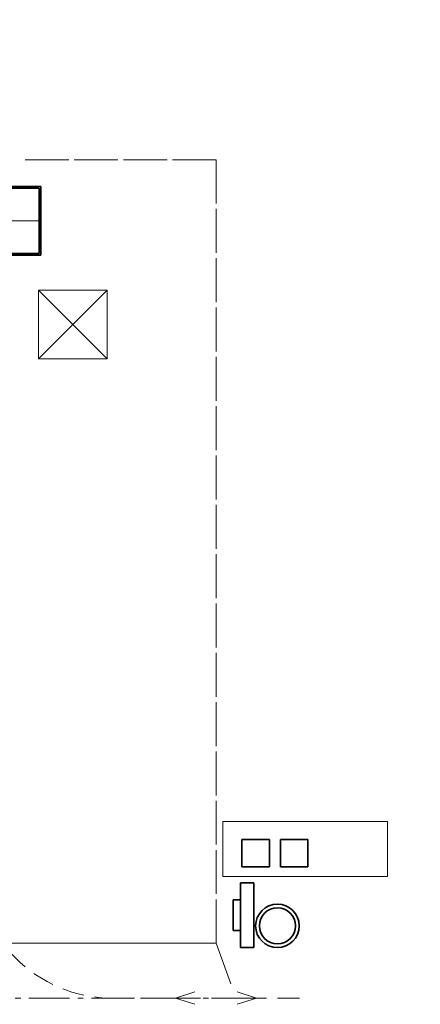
# Model space of a CAD drawing. Header units: millimetres. Extents: x 0 to 594, y 0 to 420.
# Tile 5 of 6: x 277 to 350, y 241 to 420. Entities that reach past the tile are written whole.
import ezdxf

# ---------------------------------------------------------------- set-up
doc = ezdxf.new("R2010")
doc.units = ezdxf.units.MM
for name, pattern in [('K5LT32771', [0]), ('K5LT_AXLED', [11.40125, 7.40125, -1.5, 1, -1.5]), ('K5LT_BASIC', [0]), ('K5LT_DASHED', [6, 4, -2]), ('K5LT_THIN', [0])]:
    doc.linetypes.add(name, pattern=pattern)
doc.layers.add('кабельные конструкции', color=7, linetype='Continuous')

# ---------------------------------------------------------------- blocks, each defined once
blk = doc.blocks.new('U15')
at = {"color": 7, "linetype": 'K5LT32771', "lineweight": 9}
for p, q in [((286.07, 394.5), (278.12, 394.5)), ((295.02, 394.5), (287.07, 394.5)), ((303.96, 394.5), (296.02, 394.5)), ((312.91, 394.5), (304.96, 394.5))]:
    blk.add_line(p, q, dxfattribs=at)
blk = doc.blocks.new('U20')
at = {"color": 7, "linetype": 'K5LT32771', "lineweight": 9}
for p, q in [((312.91, 394.5), (312.91, 386.52)), ((312.91, 385.52), (312.91, 377.53)), ((312.91, 376.53), (312.91, 368.55)), ((312.91, 367.55), (312.91, 359.56)), ((312.91, 358.56), (312.91, 350.58)), ((312.91, 349.58), (312.91, 341.59)), ((312.91, 340.59), (312.91, 332.61)), ((312.91, 331.61), (312.91, 323.63)), ((312.91, 322.63), (312.91, 314.64)), ((312.91, 313.64), (312.91, 305.66)), ((312.91, 304.66), (312.91, 296.67)), ((312.91, 295.67), (312.91, 287.69)), ((312.91, 286.69), (312.91, 278.7)), ((312.91, 277.7), (312.91, 269.72)), ((312.91, 268.72), (312.91, 260.74)), ((312.91, 259.74), (312.91, 251.75))]:
    blk.add_line(p, q, dxfattribs=at)
blk = doc.blocks.new('U35')
at = {"layer": 'кабельные конструкции', "color": 3, "linetype": 'K5LT_BASIC', "lineweight": 35, "true_color": 0x00ff00}
for p, q in [((322.58, 270.68), (317.58, 270.68)), ((317.58, 270.68), (317.58, 265.68)), ((322.58, 265.68), (322.58, 270.68)), ((317.58, 265.68), (322.58, 265.68))]:
    blk.add_line(p, q, dxfattribs=at)
blk = doc.blocks.new('U36')
at = {"layer": 'кабельные конструкции', "color": 3, "linetype": 'K5LT_BASIC', "lineweight": 35, "true_color": 0x00ff00}
for p, q in [((329.58, 270.68), (324.58, 270.68)), ((324.58, 270.68), (324.58, 265.68)), ((329.58, 265.68), (329.58, 270.68)), ((324.58, 265.68), (329.58, 265.68))]:
    blk.add_line(p, q, dxfattribs=at)
blk = doc.blocks.new('U37')
at = {"layer": 'кабельные конструкции', "color": 4, "linetype": 'K5LT_THIN', "lineweight": 9, "true_color": 0x00ffff}
for p, q in [((344.12, 273.92), (314.12, 273.92)), ((314.12, 273.92), (314.12, 263.92)), ((344.12, 263.92), (344.12, 273.92)), ((314.12, 263.92), (344.12, 263.92))]:
    blk.add_line(p, q, dxfattribs=at)
blk = doc.blocks.new('U46')
at = {"color": 4, "linetype": 'K5LT_THIN', "lineweight": 9, "true_color": 0x00ffff}
for p, q in [((280.54, 370.75), (280.54, 358.25)), ((293.04, 370.75), (280.54, 370.75)), ((293.04, 370.75), (280.54, 358.25)), ((280.54, 370.75), (293.04, 358.25)), ((293.04, 358.25), (293.04, 370.75)), ((280.54, 358.25), (293.04, 358.25))]:
    blk.add_line(p, q, dxfattribs=at)
blk = doc.blocks.new('U85')
at = {"layer": 'кабельные конструкции', "color": 3, "linetype": 'K5LT_BASIC', "lineweight": 35, "true_color": 0x00ff00}
for p, q in [((317.31, 251.01), (317.31, 262.74)), ((317.31, 262.74), (319.73, 262.74)), ((319.73, 262.74), (319.73, 251.01)), ((316.02, 254.1), (316.02, 259.65)), ((316.02, 259.65), (317.31, 259.65)), ((317.31, 259.65), (317.31, 254.1)), ((317.31, 254.1), (316.02, 254.1)), ((319.73, 251.01), (317.31, 251.01))]:
    blk.add_line(p, q, dxfattribs=at)
blk = doc.blocks.new('U86')
at = {"layer": 'кабельные конструкции', "color": 3, "linetype": 'K5LT_BASIC', "lineweight": 35, "true_color": 0x00ff00}
for p, q in [((254.49, 393.27), (256.08, 393.27)), ((254.49, 388.36), (254.49, 393.27)), ((256.08, 393.27), (256.08, 388.36)), ((246.43, 389.29), (244.55, 388.88)), ((246.37, 389.67), (246.37, 390.93)), ((246.37, 390.93), (246.63, 390.93)), ((246.63, 389.67), (246.37, 389.67)), ((246.54, 389.3), (246.54, 389.67)), ((251.15, 389.3), (246.54, 389.3)), ((246.63, 390.93), (246.63, 389.67)), ((256.08, 389.63), (256.07, 377.13)), ((280.98, 389.63), (256.08, 389.63)), ((256.38, 389.33), (256.37, 377.43)), ((280.68, 389.33), (256.38, 389.33)), ((280.67, 377.43), (280.68, 389.33)), ((280.97, 377.13), (280.98, 389.63)), ((242.84, 383.29), (242.85, 388.5)), ((242.85, 388.5), (243.57, 388.5)), ((243.53, 387.88), (244.15, 387.88)), ((243.53, 387.55), (243.53, 387.88)), ((244.15, 387.55), (243.53, 387.55)), ((243.57, 388.5), (243.57, 383.29)), ((244.16, 388.39), (244.15, 383.38)), ((244.15, 387.88), (244.15, 387.55)), ((245.01, 387.68), (245.01, 383.38)), ((246.14, 388.14), (245.26, 387.97)), ((246.49, 387.84), (246.48, 383.38)), ((246.81, 378.83), (246.82, 388.48)), ((247.12, 388.78), (251.07, 388.78)), ((251.37, 388.48), (251.36, 383.65)), ((252.74, 387.56), (251.57, 387.57)), ((251.65, 388.81), (251.64, 383.65)), ((252.73, 381.54), (252.74, 388.36)), ((252.74, 388.36), (254.7, 388.36)), ((256.08, 388.36), (254.49, 388.36)), ((256.08, 387.56), (254.63, 387.56)), ((254.7, 388.36), (254.7, 381.54)), ((242.84, 383.47), (242.84, 383.47)), ((242.84, 383.47), (242.84, 378.25)), ((242.84, 383.29), (242.84, 383.29)), ((243.56, 378.25), (243.57, 383.47)), ((244.15, 378.36), (244.15, 383.38)), ((245, 379.08), (245.01, 383.38)), ((245.01, 383.38), (246.48, 383.38)), ((246.48, 378.91), (246.48, 383.38)), ((251.21, 381.54), (251.21, 383.65)), ((251.21, 383.65), (252.73, 383.65)), ((252.73, 383.65), (252.73, 381.54)), ((252.73, 381.54), (251.21, 381.54)), ((251.36, 381.54), (251.36, 378.83)), ((251.64, 377.94), (251.64, 381.54)), ((254.7, 381.54), (252.73, 381.54)), ((243.52, 379.47), (244.13, 379.47)), ((243.52, 379.03), (243.52, 379.47)), ((244.13, 379.03), (243.52, 379.03)), ((244.13, 379.47), (244.13, 379.03)), ((246.12, 378.62), (245.25, 378.78)), ((251.06, 378.53), (247.11, 378.53)), ((256.07, 379.2), (251.53, 379.19)), ((256.08, 379.2), (254.49, 379.2)), ((254.49, 379.2), (254.49, 373.48)), ((255.2, 379.2), (254.62, 379.2)), ((256.08, 373.48), (256.08, 379.2)), ((242.84, 378.25), (243.56, 378.25)), ((246.42, 377.46), (244.54, 377.87)), ((246.63, 377.08), (246.37, 377.08)), ((246.37, 377.08), (246.37, 375.82)), ((251.14, 377.45), (246.53, 377.45)), ((246.54, 377.45), (246.54, 377.08)), ((246.63, 375.82), (246.63, 377.08)), ((256.07, 377.13), (280.97, 377.13)), ((256.37, 377.43), (280.67, 377.43)), ((246.37, 375.82), (246.63, 375.82)), ((254.49, 373.48), (256.08, 373.48))]:
    blk.add_line(p, q, dxfattribs=at)
at = {"layer": 'кабельные конструкции', "color": 2, "linetype": 'K5LT_AXLED', "lineweight": 9, "true_color": 0xffff00}
blk.add_line((280.68, 383.38), (239.07, 383.38), dxfattribs=at)
at = {"layer": 'кабельные конструкции', "color": 3, "linetype": 'K5LT_BASIC', "lineweight": 35, "true_color": 0x00ff00}
for centre, radius, start, end in [((255.27, 392.63), 1.11, 316.7511, 225.2252), ((246.54, 388.8), 0.5, 90, 102.3391), ((251.15, 388.8), 0.5, 0, 90), ((244.66, 388.39), 0.5, 102.3391, 180.035), ((245.31, 387.68), 0.3, 100.6603, 180.0196), ((246.19, 387.84), 0.3, 359.9003, 100.6603), ((247.12, 388.48), 0.3, 90, 180), ((251.07, 388.48), 0.3, 0, 90), ((245.3, 379.08), 0.3, 179.9804, 259.3397), ((246.18, 378.91), 0.3, 259.3397, 0.0997), ((247.11, 378.83), 0.3, 180, 270), ((251.06, 378.83), 0.3, 270, 0), ((244.65, 378.36), 0.5, 179.965, 257.6609), ((246.53, 377.95), 0.5, 257.6609, 270), ((246.54, 377.95), 0.5, 257.6609, 270), ((251.14, 377.95), 0.5, 270, 0), ((255.27, 374.13), 1.11, 134.7748, 43.2489)]:
    blk.add_arc(centre, radius, start, end, dxfattribs=at)
blk = doc.blocks.new('U100')
at = {"layer": 'кабельные конструкции', "color": 4, "linetype": 'K5LT_THIN', "lineweight": 9, "true_color": 0x00ffff}
for q in [(308.99, 242.92), (308.99, 240.64)]:
    blk.add_line((305.48, 241.75), q, dxfattribs=at)
blk = doc.blocks.new('U101')
at = {"layer": 'кабельные конструкции', "color": 4, "linetype": 'K5LT_THIN', "lineweight": 9, "true_color": 0x00ffff}
for q in [(316.72, 242.92), (316.72, 240.64)]:
    blk.add_line((320.23, 241.75), q, dxfattribs=at)

msp = doc.modelspace()

# ---------------------------------------------------------------- linework, layer by layer
at = {"color": 4, "linetype": 'K5LT_THIN', "lineweight": 9, "true_color": 0x00ffff}
for p, q in [((254.143277, 251.751192), (312.911897, 251.751192)), ((312.911897, 251.751192), (315.596755, 244.374605))]:
    msp.add_line(p, q, dxfattribs=at)
at = {"color": 2, "linetype": 'K5LT_AXLED', "lineweight": 9, "true_color": 0xffff00}
msp.add_line((320.411897, 241.751192), (80.411897, 241.751192), dxfattribs=at)
at = {"layer": 'кабельные конструкции', "color": 4, "linetype": 'K5LT_DASHED', "lineweight": 9, "true_color": 0x00ffff}
msp.add_line((294.050576, 241.751192), (329.050576, 241.751192), dxfattribs=at)
at = {"layer": 'кабельные конструкции', "color": 3, "linetype": 'K5LT_BASIC', "lineweight": 35, "true_color": 0x00ff00}
for radius in [3.96875, 3.285277]:
    msp.add_circle((324.048235, 254.924074), radius, dxfattribs=at)
at = {"layer": 'кабельные конструкции', "color": 4, "linetype": 'K5LT_DASHED', "lineweight": 9, "true_color": 0x00ffff}
msp.add_arc((294.050576, 266.751192), 25, 180, 270, dxfattribs=at)

# ---------------------------------------------------------------- block references
for name in ['U15', 'U20', 'U46']:
    msp.add_blockref(name, (0, 0))
at = {"layer": 'кабельные конструкции'}
for name in ['U86', 'U37', 'U35', 'U36', 'U85', 'U100', 'U101']:
    msp.add_blockref(name, (0, 0), dxfattribs=at)

doc.saveas('drawing.dxf')
